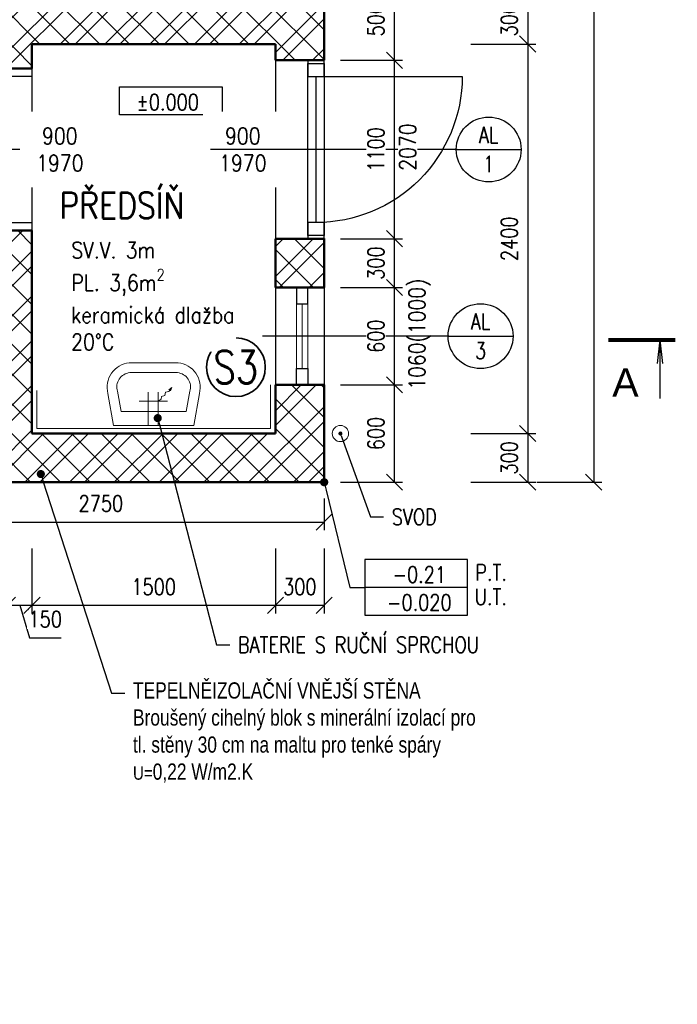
# Model space of a CAD drawing. Header units: millimetres. Extents: x -13560 to 57209, y -1473 to 35717.
# Tile 11 of 22: x 13280 to 17330, y 16713 to 22780. Entities that reach past the tile are written whole.
import ezdxf
from ezdxf import colors
from ezdxf.entities.mleader import LeaderData, LeaderLine
from ezdxf.enums import TextEntityAlignment as Align
from ezdxf.math import Vec2, Vec3

# ---------------------------------------------------------------- set-up
doc = ezdxf.new("R2010")
doc.units = ezdxf.units.MM
doc.header["$LTSCALE"] = 50
doc.set_wipeout_variables(frame=1)
doc.layers.get('Defpoints').update_dxf_attribs({"color": 132})
for name, color, linetype, lineweight in [('CA_DVERE', 7, 'Continuous', 25), ('CA_DVERE_POPIS', 7, 'Continuous', 25), ('CA_KOTY', 3, 'Continuous', 25), ('CA_OBKLADY', 5, 'Continuous', 18), ('CA_POHHRA18', 8, 'Continuous', 18), ('CA_POHHRA25', 7, 'Continuous', 25), ('CA_PSVBUB', 3, 'Continuous', 25), ('CA_REZY', 1, 'Continuous', 50), ('CA_SRAFY', 9, 'Continuous', 13), ('CA_TEXT25', 7, 'Continuous', 25), ('CA_TEXT35', 62, 'Continuous', 35), ('CA_TEXT5', 1, 'Continuous', 50), ('CA_ZARIZPRED', 8, 'Continuous', 18), ('PO KOTY', 51, 'Continuous', 40)]:
    doc.layers.add(name, color=color, linetype=linetype, lineweight=lineweight)
doc.layers.add('CA_SUMA', color=7, linetype='Continuous')
doc.layers.add('Obrysy', color=2, linetype='Continuous')
doc.styles.add('ARIAL', font='arial.ttf')
doc.styles.add('ROMANS', font='romans.shx', dxfattribs={"width": 0.8})
doc.styles.get("Standard").update_dxf_attribs({"font": 'arial.ttf'})
doc.dimstyles.new('A-50_(2.5)', dxfattribs={"dimscale": 50, "dimtxt": 2, "dimasz": 2, "dimexe": 1, "dimexo": 2, "dimgap": 0, "dimtad": 0, "dimdec": 0, "dimrnd": 1, "dimtxsty": 'ROMANS', "dimblk1": 'OBLIQUE', "dimblk2": 'OBLIQUE', "dimsah": 1, "dimcen": 2, "dimclrd": 256, "dimclre": 256, "dimclrt": 256, "dimadec": 1, "dimazin": 2, "dimtfac": 0.714286, "dimtdec": 0, "dimtmove": 0, "dimatfit": 3, "dimldrblk": 'DOTSMALL', "dimfxl": 7, "dimfxlon": 1, "dimtvp": 1.142857, "dimtfill": 1, "dimtolj": 1, "dimlwd": -1, "dimlwe": -1, "dimarcsym": 0})
pattern_1 = [(45, (0, 0), (-137.8858, 137.8858), []), (45, (91.92, 0), (-137.8858, 137.8858), []), (135, (0, 0), (-91.9239, -91.9239), [])]

# ---------------------------------------------------------------- blocks, each defined once
blk = doc.blocks.new('_Oblique')
at = {"color": 0, "linetype": 'ByBlock', "lineweight": -2}
blk.add_line((-0.5, -0.5), (0.5, 0.5), dxfattribs=at)
blk = doc.blocks.new('*D8')
at = {"layer": 'CA_KOTY', "transparency": 16777216}
for p, q in [((16058.8, 22929.6), (16458.8, 22929.6)), ((16408.8, 22929.6), (16408.8, 22629.6)), ((16058.8, 22629.6), (16458.8, 22629.6))]:
    blk.add_line(p, q, dxfattribs=at)
at = {"layer": 'Defpoints', "color": 0, "transparency": 16777216}
for p in [(14855, 22929.6), (14855, 22629.6), (16408.8, 22629.6)]:
    blk.add_point(p, dxfattribs=at)
at = {"layer": 'CA_KOTY', "transparency": 16777216, "xscale": 100, "yscale": 100, "zscale": 100}
for p, rotation in [((16408.8, 22929.6), 90), ((16408.8, 22629.6), 270)]:
    blk.add_blockref('_Oblique', p, dxfattribs=dict(at, rotation=rotation))
at = {"layer": 'CA_KOTY', "transparency": 16777216, "insert": (16294.5, 22779.6), "char_height": 100, "attachment_point": 5, "rotation": 90, "style": 'ROMANS', "bg_fill": 3, "box_fill_scale": 1.1, "bg_fill_color": 256, "bg_fill_true_color": 13158600, "bg_fill_transparency": 0}
blk.add_mtext('\\A1;300', dxfattribs=at)
blk = doc.blocks.new('_DotSmall')
at = {"color": 0, "linetype": 'ByBlock', "const_width": 0.5}
blk.add_lwpolyline([(-0.0625, 0, 1), (0.0625, 0, 1)], format="xyb", close=True, dxfattribs=at)
blk = doc.blocks.new('*D9')
at = {"layer": 'CA_KOTY', "transparency": 16777216}
for p, q in [((16058.8, 22629.6), (16458.8, 22629.6)), ((16408.8, 22629.6), (16408.8, 20229.6)), ((16058.8, 20229.6), (16458.8, 20229.6))]:
    blk.add_line(p, q, dxfattribs=at)
at = {"layer": 'Defpoints', "color": 0, "transparency": 16777216}
for p in [(14855, 22629.6), (14855, 20229.6), (16408.8, 20229.6)]:
    blk.add_point(p, dxfattribs=at)
at = {"layer": 'CA_KOTY', "transparency": 16777216, "xscale": 100, "yscale": 100, "zscale": 100}
for p, rotation in [((16408.8, 22629.6), 90), ((16408.8, 20229.6), 270)]:
    blk.add_blockref('_Oblique', p, dxfattribs=dict(at, rotation=rotation))
at = {"layer": 'CA_KOTY', "transparency": 16777216, "insert": (16294.5, 21429.6), "char_height": 100, "attachment_point": 5, "rotation": 90, "style": 'ROMANS', "bg_fill": 3, "box_fill_scale": 1.1, "bg_fill_color": 256, "bg_fill_true_color": 13158600, "bg_fill_transparency": 0}
blk.add_mtext('\\A1;2400', dxfattribs=at)
blk = doc.blocks.new('*D10')
at = {"layer": 'CA_KOTY', "transparency": 16777216}
for p, q in [((16058.8, 20229.6), (16458.8, 20229.6)), ((16408.8, 20229.6), (16408.8, 19929.6)), ((16058.8, 19929.6), (16458.8, 19929.6))]:
    blk.add_line(p, q, dxfattribs=at)
at = {"layer": 'Defpoints', "color": 0, "transparency": 16777216}
for p in [(14855, 20229.6), (15155, 19929.6), (16408.8, 19929.6)]:
    blk.add_point(p, dxfattribs=at)
at = {"layer": 'CA_KOTY', "transparency": 16777216, "xscale": 100, "yscale": 100, "zscale": 100}
for p, rotation in [((16408.8, 20229.6), 90), ((16408.8, 19929.6), 270)]:
    blk.add_blockref('_Oblique', p, dxfattribs=dict(at, rotation=rotation))
at = {"layer": 'CA_KOTY', "transparency": 16777216, "insert": (16294.5, 20079.6), "char_height": 100, "attachment_point": 5, "rotation": 90, "style": 'ROMANS', "bg_fill": 3, "box_fill_scale": 1.1, "bg_fill_color": 256, "bg_fill_true_color": 13158600, "bg_fill_transparency": 0}
blk.add_mtext('\\A1;300', dxfattribs=at)
blk = doc.blocks.new('*D15')
at = {"layer": 'CA_KOTY', "transparency": 16777216}
for p, q in [((16464.8, 26879.6), (16864.8, 26879.6)), ((16814.8, 26879.6), (16814.8, 19929.6)), ((16464.8, 19929.6), (16864.8, 19929.6))]:
    blk.add_line(p, q, dxfattribs=at)
at = {"layer": 'Defpoints', "color": 0, "transparency": 16777216}
for p in [(15155, 26879.6), (15155, 19929.6), (16814.8, 19929.6)]:
    blk.add_point(p, dxfattribs=at)
at = {"layer": 'CA_KOTY', "transparency": 16777216, "xscale": 100, "yscale": 100, "zscale": 100}
for p, rotation in [((16814.8, 26879.6), 90), ((16814.8, 19929.6), 270)]:
    blk.add_blockref('_Oblique', p, dxfattribs=dict(at, rotation=rotation))
at = {"layer": 'CA_KOTY', "transparency": 16777216, "insert": (16700.5, 23404.6), "char_height": 100, "attachment_point": 5, "rotation": 90, "style": 'ROMANS', "bg_fill": 3, "box_fill_scale": 1.1, "bg_fill_color": 256, "bg_fill_true_color": 13158600, "bg_fill_transparency": 0}
blk.add_mtext('\\A1;6950', dxfattribs=at)
blk = doc.blocks.new('UM')
for p, q in [((-33.2, 0), (-33.2, 204.5)), ((26.8, 0), (26.8, 204.5)), ((-89.4, 150.4), (86.1, 150.4))]:
    blk.add_line(p, q)
for points in [[(-247.1, 0), (-281.8, 197, -0.466308), (-150, 385.2), (150, 385.2, -0.466308), (281.8, 197), (247.1, 0)], [(-201.1, 84.9), (201.1, 84.9), (223.2, 210.3, 0.466308), (147, 325.2), (-147, 325.2, 0.466308), (-223.2, 210.3)]]:
    blk.add_lwpolyline(points, format="xyb", close=True)
for points in [[(26.8, 150.4), (46.1, 161.6), (48.6, 178.3), (68.1, 183.3), (72.7, 204), (93.9, 209.4), (111.3, 234), (92.6, 219.8)], [(111.3, 234), (104.6, 212.3)]]:
    blk.add_lwpolyline(points)
blk = doc.blocks.new('*U26')
at = {"layer": 'CA_DVERE'}
blk.add_line((0, 300), (0, -1150), dxfattribs=at)
at = {"layer": 'CA_DVERE', "color": 0, "linetype": 'ByBlock'}
for p, q in [((-500, 0), (-450, 0)), ((-450, 0), (-450, -150)), ((450, -150), (450, 0)), ((450, 0), (500, 0)), ((-500, -150), (-450, -150)), ((-450, -150), (-450, -1050)), ((450, -150), (500, -150))]:
    blk.add_line(p, q, dxfattribs=at)
at = {"layer": 'CA_DVERE', "linetype": 'Continuous'}
for p, q in [((-450, 0), (450, 0)), ((-450, -150), (450, -150))]:
    blk.add_line(p, q, dxfattribs=at)
at = {"layer": 'CA_DVERE', "color": 0, "linetype": 'ByBlock'}
blk.add_arc((-450, -150), 900, 270, 0, dxfattribs=at)
at = {"layer": 'CA_REZY'}
for p, q in [((-500, -150), (-500, 0)), ((500, -150), (500, 0))]:
    blk.add_line(p, q, dxfattribs=at)
at = {"layer": 'CA_DVERE_POPIS', "style": 'ROMANS', "text_generation_flag": 6, "width": 0.8, "flags": 8}
for tag, p in [('SIRKA', (-28, -530.6)), ('VYSKA', (150, -530.6))]:
    blk.add_attdef(tag, text='', height=125, rotation=270, dxfattribs=at).set_placement(p, align=Align.CENTER)
at = {"layer": 'CA_DVERE_POPIS', "style": 'ROMANS', "text_generation_flag": 6, "width": 0.8, "flags": 9}
blk.add_attdef('TYP', text='', height=125, rotation=270, dxfattribs=at).set_placement((0, -859.6), align=Align.MIDDLE_LEFT)
at = {"layer": 'PO KOTY', "linetype": 'ByBlock', "style": 'ARIAL', "width": 0.9, "flags": 8}
blk.add_attdef('PO', text='', height=150, dxfattribs=at).set_placement((0, 200), align=Align.CENTER)
blk = doc.blocks.new('*D37')
at = {"layer": 'CA_KOTY', "transparency": 16777216}
for p, q in [((13205, 19521.2), (13205, 19121.2)), ((13355, 19521.2), (13355, 19121.2)), ((13205, 19171.2), (13355, 19171.2)), ((13280, 19171.2), (13340, 18971.2)), ((13340, 18971.2), (13534.3, 18971.2))]:
    blk.add_line(p, q, dxfattribs=at)
at = {"layer": 'Defpoints', "color": 0, "transparency": 16777216}
for p in [(13205, 20229.6), (13355, 20229.6)]:
    blk.add_point(p, dxfattribs=at)
at = {"layer": 'CA_KOTY', "transparency": 16777216, "xscale": 100, "yscale": 100, "zscale": 100, "rotation": 180}
blk.add_blockref('_Oblique', (13205, 19171.2), dxfattribs=at)
at = {"layer": 'CA_KOTY', "transparency": 16777216, "insert": (13437.1, 19085.5), "char_height": 100, "attachment_point": 5, "style": 'ROMANS', "bg_fill": 3, "box_fill_scale": 1.1, "bg_fill_color": 256, "bg_fill_true_color": 13158600, "bg_fill_transparency": 0}
blk.add_mtext('\\A1;150', dxfattribs=at)
at = {"layer": 'Defpoints', "color": 0, "transparency": 16777216}
blk.add_point((13355, 19171.2), dxfattribs=at)
at = {"layer": 'CA_KOTY', "transparency": 16777216, "xscale": 100, "yscale": 100, "zscale": 100}
blk.add_blockref('_Oblique', (13355, 19171.2), dxfattribs=at)
blk = doc.blocks.new('*D38')
at = {"layer": 'CA_KOTY', "transparency": 16777216}
for p, q in [((13355, 19521.2), (13355, 19121.2)), ((14855, 19521.2), (14855, 19121.2)), ((13355, 19171.2), (14855, 19171.2))]:
    blk.add_line(p, q, dxfattribs=at)
at = {"layer": 'Defpoints', "color": 0, "transparency": 16777216}
for p in [(13355, 20229.6), (14855, 20229.6), (14855, 19171.2)]:
    blk.add_point(p, dxfattribs=at)
at = {"layer": 'CA_KOTY', "transparency": 16777216, "xscale": 100, "yscale": 100, "zscale": 100, "rotation": 180}
blk.add_blockref('_Oblique', (13355, 19171.2), dxfattribs=at)
at = {"layer": 'CA_KOTY', "transparency": 16777216, "xscale": 100, "yscale": 100, "zscale": 100}
blk.add_blockref('_Oblique', (14855, 19171.2), dxfattribs=at)
at = {"layer": 'CA_KOTY', "transparency": 16777216, "insert": (14105, 19285.5), "char_height": 100, "attachment_point": 5, "style": 'ROMANS', "bg_fill": 3, "box_fill_scale": 1.1, "bg_fill_color": 256, "bg_fill_true_color": 13158600, "bg_fill_transparency": 0}
blk.add_mtext('\\A1;1500', dxfattribs=at)
blk = doc.blocks.new('*D39')
at = {"layer": 'CA_KOTY', "transparency": 16777216}
for p, q in [((14855, 19521.2), (14855, 19121.2)), ((15155, 19521.2), (15155, 19121.2)), ((14855, 19171.2), (15155, 19171.2))]:
    blk.add_line(p, q, dxfattribs=at)
at = {"layer": 'Defpoints', "color": 0, "transparency": 16777216}
for p in [(14855, 20229.6), (15155, 19929.6), (15155, 19171.2)]:
    blk.add_point(p, dxfattribs=at)
at = {"layer": 'CA_KOTY', "transparency": 16777216, "xscale": 100, "yscale": 100, "zscale": 100, "rotation": 180}
blk.add_blockref('_Oblique', (14855, 19171.2), dxfattribs=at)
at = {"layer": 'CA_KOTY', "transparency": 16777216, "xscale": 100, "yscale": 100, "zscale": 100}
blk.add_blockref('_Oblique', (15155, 19171.2), dxfattribs=at)
at = {"layer": 'CA_KOTY', "transparency": 16777216, "insert": (15005, 19285.5), "char_height": 100, "attachment_point": 5, "style": 'ROMANS', "bg_fill": 3, "box_fill_scale": 1.1, "bg_fill_color": 256, "bg_fill_true_color": 13158600, "bg_fill_transparency": 0}
blk.add_mtext('\\A1;300', dxfattribs=at)
blk = doc.blocks.new('_Dot')
at = {"layer": 'Obrysy', "color": 0, "lineweight": -2}
blk.add_line((-0.5, 0), (-1, 0), dxfattribs=at)
at = {"layer": 'Obrysy', "color": 0, "const_width": 0.5}
blk.add_lwpolyline([(-0.25, 0, 1), (0.25, 0, 1)], format="xyb", close=True, dxfattribs=at)
blk = doc.blocks.new('*D44')
at = {"layer": 'CA_KOTY', "transparency": 16777216}
for p, q in [((15255, 20529.6), (15637.9, 20529.6)), ((15587.9, 19929.6), (15587.9, 20529.6)), ((15255, 19929.6), (15637.9, 19929.6))]:
    blk.add_line(p, q, dxfattribs=at)
at = {"layer": 'Defpoints', "color": 0, "transparency": 16777216}
for p in [(15155, 20529.6), (15587.9, 20529.6), (15155, 19929.6)]:
    blk.add_point(p, dxfattribs=at)
at = {"layer": 'CA_KOTY', "transparency": 16777216, "xscale": 100, "yscale": 100, "zscale": 100}
for p, rotation in [((15587.9, 20529.6), 90), ((15587.9, 19929.6), 270)]:
    blk.add_blockref('_Oblique', p, dxfattribs=dict(at, rotation=rotation))
at = {"layer": 'CA_KOTY', "transparency": 16777216, "insert": (15473.7, 20229.6), "char_height": 100, "attachment_point": 5, "rotation": 90, "style": 'ROMANS', "bg_fill": 3, "box_fill_scale": 1.1, "bg_fill_color": 256, "bg_fill_true_color": 13158600, "bg_fill_transparency": 0}
blk.add_mtext('\\A1;600', dxfattribs=at)
blk = doc.blocks.new('*D45')
at = {"layer": 'CA_KOTY', "transparency": 16777216}
for p, q in [((15255, 21129.6), (15637.9, 21129.6)), ((15587.9, 20529.6), (15587.9, 21129.6)), ((15255, 20529.6), (15637.9, 20529.6))]:
    blk.add_line(p, q, dxfattribs=at)
at = {"layer": 'Defpoints', "color": 0, "transparency": 16777216}
for p in [(15155, 21129.6), (15587.9, 21129.6), (15155, 20529.6)]:
    blk.add_point(p, dxfattribs=at)
at = {"layer": 'CA_KOTY', "transparency": 16777216, "xscale": 100, "yscale": 100, "zscale": 100}
for p, rotation in [((15587.9, 21129.6), 90), ((15587.9, 20529.6), 270)]:
    blk.add_blockref('_Oblique', p, dxfattribs=dict(at, rotation=rotation))
at = {"layer": 'CA_KOTY', "transparency": 16777216, "insert": (15473.7, 20829.6), "char_height": 100, "attachment_point": 5, "rotation": 90, "style": 'ROMANS', "bg_fill": 3, "box_fill_scale": 1.1, "bg_fill_color": 256, "bg_fill_true_color": 13158600, "bg_fill_transparency": 0}
blk.add_mtext('\\A1;600', dxfattribs=at)
blk = doc.blocks.new('*D51')
at = {"layer": 'CA_KOTY', "transparency": 16777216}
for p, q in [((12405, 19829.6), (12405, 19634.3)), ((15155, 19829.6), (15155, 19634.3)), ((12405, 19684.3), (15155, 19684.3))]:
    blk.add_line(p, q, dxfattribs=at)
at = {"layer": 'Defpoints', "color": 0, "transparency": 16777216}
for p in [(12405, 19929.6), (15155, 19929.6), (15155, 19684.3)]:
    blk.add_point(p, dxfattribs=at)
at = {"layer": 'CA_KOTY', "transparency": 16777216, "xscale": 100, "yscale": 100, "zscale": 100, "rotation": 180}
blk.add_blockref('_Oblique', (12405, 19684.3), dxfattribs=at)
at = {"layer": 'CA_KOTY', "transparency": 16777216, "xscale": 100, "yscale": 100, "zscale": 100}
blk.add_blockref('_Oblique', (15155, 19684.3), dxfattribs=at)
at = {"layer": 'CA_KOTY', "transparency": 16777216, "insert": (13780, 19798.5), "char_height": 100, "attachment_point": 5, "style": 'ROMANS', "bg_fill": 3, "box_fill_scale": 1.1, "bg_fill_color": 256, "bg_fill_true_color": 13158600, "bg_fill_transparency": 0}
blk.add_mtext('\\A1;2750', dxfattribs=at)
blk = doc.blocks.new('*D53')
at = {"layer": 'CA_KOTY', "transparency": 16777216}
for p, q in [((15255, 21429.6), (15637.9, 21429.6)), ((15587.9, 21129.6), (15587.9, 21429.6)), ((15255, 21129.6), (15637.9, 21129.6))]:
    blk.add_line(p, q, dxfattribs=at)
at = {"layer": 'Defpoints', "color": 0, "transparency": 16777216}
for p in [(15155, 21429.6), (15587.9, 21429.6), (15155, 21129.6)]:
    blk.add_point(p, dxfattribs=at)
at = {"layer": 'CA_KOTY', "transparency": 16777216, "xscale": 100, "yscale": 100, "zscale": 100}
for p, rotation in [((15587.9, 21429.6), 90), ((15587.9, 21129.6), 270)]:
    blk.add_blockref('_Oblique', p, dxfattribs=dict(at, rotation=rotation))
at = {"layer": 'CA_KOTY', "transparency": 16777216, "insert": (15473.7, 21279.6), "char_height": 100, "attachment_point": 5, "rotation": 90, "style": 'ROMANS', "bg_fill": 3, "box_fill_scale": 1.1, "bg_fill_color": 256, "bg_fill_true_color": 13158600, "bg_fill_transparency": 0}
blk.add_mtext('\\A1;300', dxfattribs=at)
blk = doc.blocks.new('*D54')
at = {"layer": 'CA_KOTY', "transparency": 16777216}
for p, q in [((15255, 22529.6), (15637.9, 22529.6)), ((15587.9, 21429.6), (15587.9, 22529.6)), ((15255, 21429.6), (15637.9, 21429.6))]:
    blk.add_line(p, q, dxfattribs=at)
at = {"layer": 'Defpoints', "color": 0, "transparency": 16777216}
for p in [(15155, 22529.6), (15587.9, 22529.6), (15155, 21429.6)]:
    blk.add_point(p, dxfattribs=at)
at = {"layer": 'CA_KOTY', "transparency": 16777216, "xscale": 100, "yscale": 100, "zscale": 100}
for p, rotation in [((15587.9, 22529.6), 90), ((15587.9, 21429.6), 270)]:
    blk.add_blockref('_Oblique', p, dxfattribs=dict(at, rotation=rotation))
at = {"layer": 'CA_KOTY', "transparency": 16777216, "insert": (15473.7, 21979.6), "char_height": 100, "attachment_point": 5, "rotation": 90, "style": 'ROMANS', "bg_fill": 3, "box_fill_scale": 1.1, "bg_fill_color": 256, "bg_fill_true_color": 13158600, "bg_fill_transparency": 0}
blk.add_mtext('\\A1;1100', dxfattribs=at)
blk = doc.blocks.new('*D55')
at = {"layer": 'CA_KOTY', "transparency": 16777216}
for p, q in [((15255, 23029.6), (15637.9, 23029.6)), ((15587.9, 22529.6), (15587.9, 23029.6)), ((15255, 22529.6), (15637.9, 22529.6))]:
    blk.add_line(p, q, dxfattribs=at)
at = {"layer": 'Defpoints', "color": 0, "transparency": 16777216}
for p in [(15155, 23029.6), (15587.9, 23029.6), (15155, 22529.6)]:
    blk.add_point(p, dxfattribs=at)
at = {"layer": 'CA_KOTY', "transparency": 16777216, "xscale": 100, "yscale": 100, "zscale": 100}
for p, rotation in [((15587.9, 23029.6), 90), ((15587.9, 22529.6), 270)]:
    blk.add_blockref('_Oblique', p, dxfattribs=dict(at, rotation=rotation))
at = {"layer": 'CA_KOTY', "transparency": 16777216, "insert": (15473.7, 22779.6), "char_height": 100, "attachment_point": 5, "rotation": 90, "style": 'ROMANS', "bg_fill": 3, "box_fill_scale": 1.1, "bg_fill_color": 256, "bg_fill_true_color": 13158600, "bg_fill_transparency": 0}
blk.add_mtext('\\A1;500', dxfattribs=at)
blk = doc.blocks.new('VYROBEK')
blk.add_line((-2, 0), (2, 0))
blk.add_circle((0, 0), 2)
for tag, p in [('ZNACKA', (0, 0.4)), ('TYP', (0, -1.4))]:
    blk.add_attdef(tag, text='', height=1).set_placement(p, align=Align.CENTER)
blk = doc.blocks.new('vk')
blk.add_lwpolyline([(-595, 344), (669, 344), (669, 0), (-595, 0)], close=True)
blk.add_wipeout([(-595, 344), (669, 344), (669, 0), (-595, 0)])
blk.add_lwpolyline([(-595, 344), (669, 344), (669, 0), (-595, 0)], close=True)
at = {"style": 'ARIAL'}
blk.add_attdef('VÝŠKOVÁ_KOTA', text='', height=200, dxfattribs=at).set_placement((-2, 57), align=Align.CENTER)
blk = doc.blocks.new('R11')
at = {"color": 0, "linetype": 'ByBlock'}
for q in [(-9.55, -4.13), (-8.58, -4.13), (-9.07, -10.33)]:
    blk.add_line((-9.07, 0), q, dxfattribs=at)
at = {"color": 1, "linetype": 'ByBlock', "const_width": 0.72}
blk.add_lwpolyline([(0, 0), (-11.77, 0)], dxfattribs=at)
at = {"color": 1, "linetype": 'ByBlock'}
blk.add_attdef('1', (-5.33, -10), '', height=5, dxfattribs=at)
blk = doc.blocks.new('bub')
at = {"layer": 'CA_TEXT35'}
blk.add_circle((0, 362), 362, dxfattribs=at)
at = {"layer": 'CA_TEXT35', "style": 'ROMANS', "width": 0.8}
blk.add_attdef('C', text='', height=402, dxfattribs=at).set_placement((-2, 364), align=Align.MIDDLE_CENTER)

msp = doc.modelspace()

# ---------------------------------------------------------------- hatches: boundary and pattern name
at = {"layer": 'CA_SRAFY'}
h = msp.add_hatch(dxfattribs=at)
h.set_pattern_fill('ZDIVO-STR_PEV', color=256, scale=65)
h.set_pattern_definition(pattern_1)
h.paths.add_polyline_path([(11305, 26879.6), (9455, 26879.6), (9455, 19929.6), (10405, 19929.6), (10405, 20229.6), (9755, 20229.6), (9755, 22629.6), (13205, 22629.6), (13205, 22479.6), (13355, 22479.6), (13355, 22629.6), (14855, 22629.6), (14855, 22529.6), (15155, 22529.6), (15155, 23029.6), (15055, 23029.6), (14855, 23029.6), (14855, 22929.6), (9755, 22929.6), (9755, 26579.6), (11305, 26579.6)])
h.paths.add_polyline_path([(15155, 26879.6), (13305, 26879.6), (13305, 26579.6), (14855, 26579.6), (14855, 24129.6), (15155, 24129.6)], flags=17)
h.paths.add_polyline_path([(15155, 21429.6), (14855, 21429.6), (14855, 21129.6), (15155, 21129.6)], flags=17)
h.paths.add_polyline_path([(15155, 20529.6), (14855, 20529.6), (14855, 20229.6), (13355, 20229.6), (13355, 21479.6), (13205, 21479.6), (13205, 20229.6), (12405, 20229.6), (12405, 19929.6), (15155, 19929.6)], flags=0)
h = msp.add_hatch(dxfattribs=at)
h.set_pattern_fill('ZDIVO-STR_PEV', color=256, scale=65)
h.set_pattern_definition(pattern_1)
h.paths.add_polyline_path([(15155, 20529.6), (14855, 20529.6), (14855, 20229.6), (13355, 20229.6), (13355, 21479.6), (13205, 21479.6), (13205, 20229.6), (12405, 20229.6), (12405, 19929.6), (15155, 19929.6)])

# ---------------------------------------------------------------- linework, layer by layer
at = {"layer": 'CA_DVERE', "linetype": 'ByBlock'}
msp.add_line((14855, 22529.6), (14855, 21431), dxfattribs=at)
for points in [[(15055, 22429.6), (15155, 22429.6), (15155, 22529.6), (15055, 22529.6)], [(15055, 21429.6), (15155, 21429.6), (15155, 21529.6), (15055, 21529.6)]]:
    msp.add_lwpolyline(points, close=True, dxfattribs=at)
at = {"layer": 'CA_DVERE', "color": 8, "linetype": 'ByBlock'}
msp.add_lwpolyline([(15055, 22509.6), (15155, 22509.6), (15155, 21449.6), (15055, 21449.6)], close=True, dxfattribs=at)
at = {"layer": 'CA_DVERE', "linetype": 'ByBlock'}
msp.add_lwpolyline([(15105, 21529.6), (15105, 22429.6), (16005, 22429.6, -0.414214)], format="xyb", close=True, dxfattribs=at)
at = {"layer": 'CA_OBKLADY'}
msp.add_lwpolyline([(13385, 20494.6), (13385, 20259.6), (14825, 20259.6), (14825, 20529.6)], dxfattribs=at)
at = {"layer": 'CA_POHHRA18'}
for p, q in [((14983.9, 20529.6), (14985, 21129.6)), ((15055, 20529.6), (15055, 21129.6)), ((15020, 20629.6), (15020, 21029.6))]:
    msp.add_line(p, q, dxfattribs=at)
at = {"layer": 'CA_POHHRA25'}
for p, q in [((14855, 21129.6), (14855, 20529.6)), ((15155, 21129.6), (15155, 20529.6))]:
    msp.add_line(p, q, dxfattribs=at)
for points in [[(14985, 21129.6), (14985, 21029.6), (15055, 21029.6), (15055, 21129.6)], [(14985, 20529.6), (14985, 20629.6), (15055, 20629.6), (15055, 20529.6)]]:
    msp.add_lwpolyline(points, close=True, dxfattribs=at)
at = {"layer": 'CA_REZY'}
for p, q in [((15155, 22529.6), (15155, 23029.6)), ((13355, 22629.6), (14855, 22629.6)), ((13355, 22479.6), (13355, 22629.6)), ((14855, 22529.6), (14855, 22629.6)), ((13355, 20229.6), (13355, 21479.6)), ((14855, 21129.6), (14855, 21429.6)), ((15155, 21129.6), (15155, 21431)), ((14855, 21129.6), (15155, 21129.6)), ((14855, 20229.6), (14855, 20529.6)), ((14855, 20529.6), (15155, 20529.6)), ((15155, 19929.6), (15155, 20529.6)), ((13355, 20229.6), (14855, 20229.6)), ((12405, 19929.6), (15155, 19929.6))]:
    msp.add_line(p, q, dxfattribs=at)
for points in [[(14855, 22529.6), (15155, 22529.6)], [(14855, 21429.6), (15155, 21429.6)]]:
    msp.add_lwpolyline(points, dxfattribs=at)
at = {"layer": 'CA_SRAFY'}
for p, q in [((13205, 22479.6), (13355, 22479.6)), ((13205, 21479.6), (13355, 21479.6))]:
    msp.add_line(p, q, dxfattribs=at)

# ---------------------------------------------------------------- block references
at = {"layer": 'CA_DVERE', "linetype": 'ByBlock', "rotation": 270}
msp.add_blockref('*U26', (13355, 21979.6), dxfattribs=at)
at = {"layer": 'CA_PSVBUB'}
ref = msp.add_blockref('VYROBEK', (16168.1, 21979.6), dxfattribs=dict(at, xscale=100, yscale=100, zscale=100))
ref.add_attrib('ZNACKA', 'AL', dxfattribs={"layer": '0', "height": 100, "style": 'ROMANS', "width": 0.8}).set_placement((16168.1, 22019.6), align=Align.CENTER)
ref.add_attrib('TYP', '1', dxfattribs={"layer": '0', "height": 100, "style": 'ROMANS', "width": 0.8}).set_placement((16168.1, 21839.6), align=Align.CENTER)
at = {"layer": 'CA_SUMA'}
ref = msp.add_blockref('R11', (16905.1, 20806.2), dxfattribs=dict(at, xscale=-35, yscale=35, zscale=35))
ref.add_attrib('1', 'A', (16928.7, 20456.2), dxfattribs={"layer": '0', "color": 1, "linetype": 'ByBlock', "height": 175})
at = {"layer": 'CA_TEXT35', "xscale": 0.5, "yscale": 0.5, "zscale": 0.5}
msp.add_blockref('bub', (14611.5, 20457), dxfattribs=at).add_auto_attribs({'C': 'S3'})
at = {"layer": 'CA_ZARIZPRED'}
msp.add_blockref('UM', (14105, 20279.6), dxfattribs=at)

# ---------------------------------------------------------------- texts
at = {"layer": 'CA_KOTY', "insert": (15676.4, 20841.6), "char_height": 200, "width": 4.547473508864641e-12, "attachment_point": 2, "rotation": 90, "style": 'ROMANS', "bg_fill": 3, "box_fill_scale": 1.05, "bg_fill_color": 256, "bg_fill_transparency": 0}
msp.add_mtext('\\A1;\\pxqc;{\\H0.5x;\\W0.85;1060(1000)}', dxfattribs=at)

# ---------------------------------------------------------------- next in the draw order: linework, layer by layer
at = {"layer": 'CA_PSVBUB'}
msp.add_line((15923.2, 20829.6), (14775, 20829.6), dxfattribs=at)

# ---------------------------------------------------------------- next in the draw order: block references
at = {"layer": 'CA_KOTY'}
ref = msp.add_blockref('vk', (14192.4, 22193), dxfattribs=dict(at, xscale=0.5, yscale=0.5, zscale=0.5))
ref.add_attrib('VÝŠKOVÁ_KOTA', '%%P0.000', dxfattribs={"height": 100, "style": 'ROMANS', "width": 0.8}).set_placement((14191.5, 22221.7), align=Align.CENTER)
at = {"layer": 'CA_PSVBUB'}
ref = msp.add_blockref('VYROBEK', (16118.1, 20829.6), dxfattribs=dict(at, xscale=100, yscale=100, zscale=100))
ref.add_attrib('ZNACKA', 'AL', dxfattribs={"layer": '0', "height": 100, "style": 'ROMANS', "width": 0.8}).set_placement((16118.1, 20869.6), align=Align.CENTER)
ref.add_attrib('TYP', '3', dxfattribs={"layer": '0', "height": 100, "style": 'ROMANS', "width": 0.8}).set_placement((16118.1, 20689.6), align=Align.CENTER)

# ---------------------------------------------------------------- next in the draw order: texts
at = {"layer": 'CA_TEXT25', "insert": (13598.1, 21409.4), "char_height": 200, "width": 4.547473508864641e-12, "attachment_point": 1, "style": 'ROMANS', "bg_fill": 3, "box_fill_scale": 1.05, "bg_fill_color": 256, "bg_fill_transparency": 0}
msp.add_mtext('\\A1;\\pxql;{\\H0.5x;\\W0.85;SV.V. 3m\\PPL. 3,6m\\H0.7x;\\S2^ ;}', dxfattribs=at)
at = {"layer": 'CA_TEXT5', "insert": (14653.9, 21979.6), "char_height": 200, "width": 4.547473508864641e-12, "attachment_point": 5, "style": 'ROMANS', "bg_fill": 2}
msp.add_mtext('\\A1;\\pxqc;{\\H0.5x;\\W0.85;\\C7;900\\P1970}', dxfattribs=at)
at = {"layer": 'CA_TEXT5', "insert": (13523.5, 21715.3), "char_height": 200, "width": 4.547473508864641e-12, "attachment_point": 1, "style": 'ROMANS', "bg_fill": 3, "box_fill_scale": 1.05, "bg_fill_color": 256, "bg_fill_transparency": 0}
msp.add_mtext('\\A1;{\\H0.8x;\\W0.85;PŘEDSÍŇ}', dxfattribs=at)

# ---------------------------------------------------------------- next in the draw order: leaders
at = {"layer": 'CA_TEXT25'}
ml = msp.add_multileader_mtext('Standard', dxfattribs=at)
ml.set_content('\\A1;BATERIE S RUČNÍ SPRCHOU', color=256, style='ROMANS')
ml.set_leader_properties()
ml.set_arrow_properties(name='DOT')
ml.build(insert=Vec2(0, 0))
ml.multileader.update_dxf_attribs({"dogleg_length": 50, "arrow_head_size": 50})
ctx = ml.context
ctx.base_point, ctx.char_height, ctx.arrow_head_size, ctx.landing_gap_size, ctx.plane_origin = Vec3(14573.5, 18927.8), 100, 50, 50, Vec3(6945.7, 3728.7)
notes = []
notes.append((ctx, [(0, (1, 1, 0), (14491.8, 18927.8), (1, 0), 81.7, [(1, [(14130, 20324.6)], 0, [])])]))
ctx.mtext.insert, ctx.mtext.line_spacing_factor, ctx.mtext.line_spacing_style, ctx.mtext.flow_direction = Vec3(14623.5, 18977.8), 0.9, 2, 5
ctx.mtext.has_bg_fill, ctx.mtext.bg_color, ctx.mtext.bg_scale_factor, ctx.mtext.bg_transparency, ctx.mtext.use_window_bg_color = 1, -1073741824, 1, 0, 1
for ctx, leaders in notes:
    for number, flags, end, landing, length, lines in leaders:
        leader = LeaderData()
        leader.index, (leader.has_last_leader_line, leader.has_dogleg_vector, leader.attachment_direction) = number, flags
        leader.last_leader_point, leader.dogleg_vector, leader.dogleg_length = Vec3(end), Vec3(landing), length
        for number, points, colour, breaks in lines:
            line = LeaderLine()
            line.index, line.vertices, line.color, line.breaks = number, Vec3.list(points), colors.encode_raw_color(colour), breaks
            leader.lines.append(line)
        ctx.leaders.append(leader)

# ---------------------------------------------------------------- next in the draw order: linework, layer by layer
at = {"layer": 'CA_DVERE', "linetype": 'ByBlock'}
msp.add_line((15973.2, 21979.6), (14455.6, 21979.6), dxfattribs=at)
at = {"layer": 'CA_POHHRA18'}
msp.add_circle((15255, 20229.6), 50, dxfattribs=at)

# ---------------------------------------------------------------- next in the draw order: texts
at = {"layer": 'CA_TEXT25', "insert": (13597, 21010.3), "char_height": 200, "width": 4.547473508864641e-12, "attachment_point": 1, "style": 'ROMANS', "bg_fill": 3, "box_fill_scale": 1.05, "bg_fill_color": 256, "bg_fill_transparency": 0}
msp.add_mtext('\\A1;\\pxql;{\\H0.5x;\\W0.85;keramická dlažba\\P20°C}', dxfattribs=at)
at = {"layer": 'CA_TEXT5', "insert": (13527.2, 21979.6), "char_height": 200, "width": 4.547473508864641e-12, "attachment_point": 5, "style": 'ROMANS', "bg_fill": 2}
msp.add_mtext('\\A1;\\pxqc;{\\H0.5x;\\W0.85;\\C7;900\\P1970}', dxfattribs=at)

# ---------------------------------------------------------------- next in the draw order: leaders
at = {"layer": 'CA_TEXT25'}
ml = msp.add_multileader_mtext('Standard', dxfattribs=at)
ml.set_content('\\pxsm1;{\\fTms Rmn|b0|i0|c238|p16;TEPELNĚIZOLAČNÍ VNĚJŠÍ STĚNA \\PBroušený cihelný blok s minerální izolací pro\\Ptl. stěny 30 cm na maltu pro tenké spáry \\P\\ps*;\\fHelv|b0|i0|c238|p32;\\H0.83333x;U=\\fTms Rmn|b0|i0|c238|p16;\\H1.2x;0,22 W/m2.K }', color=256, style='ROMANS')
ml.set_leader_properties()
ml.set_arrow_properties(name='DOT')
ml.build(insert=Vec2(0, 0))
ml.multileader.update_dxf_attribs({"dogleg_length": 50, "arrow_head_size": 50})
ctx = ml.context
ctx.base_point, ctx.char_height, ctx.arrow_head_size, ctx.landing_gap_size, ctx.plane_origin = Vec3(13927.5, 18629.8), 100, 50, 50, Vec3(6225.7, 3384.3)
notes = []
notes.append((ctx, [(0, (1, 1, 0), (13845.8, 18629.8), (1, 0), 81.7, [(1, [(13410, 19980.1)], 0, [])])]))
ctx.mtext.insert, ctx.mtext.line_spacing_factor, ctx.mtext.line_spacing_style, ctx.mtext.flow_direction = Vec3(13977.5, 18696.5), 0.9, 2, 5
ctx.mtext.has_bg_fill, ctx.mtext.bg_color, ctx.mtext.bg_scale_factor, ctx.mtext.bg_transparency, ctx.mtext.use_window_bg_color = 1, -1073741824, 1, 0, 1
for ctx, leaders in notes:
    for number, flags, end, landing, length, lines in leaders:
        leader = LeaderData()
        leader.index, (leader.has_last_leader_line, leader.has_dogleg_vector, leader.attachment_direction) = number, flags
        leader.last_leader_point, leader.dogleg_vector, leader.dogleg_length = Vec3(end), Vec3(landing), length
        for number, points, colour, breaks in lines:
            line = LeaderLine()
            line.index, line.vertices, line.color, line.breaks = number, Vec3.list(points), colors.encode_raw_color(colour), breaks
            leader.lines.append(line)
        ctx.leaders.append(leader)

# ---------------------------------------------------------------- next in the draw order: texts
at = {"layer": 'CA_KOTY', "insert": (15619.2, 21994.7), "char_height": 200, "width": 4.547473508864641e-12, "attachment_point": 2, "rotation": 90, "style": 'ROMANS', "bg_fill": 3, "box_fill_scale": 1.05, "bg_fill_color": 256, "bg_fill_transparency": 0}
msp.add_mtext('\\A1;\\pxqc;{\\H0.5x;\\W0.85;2070}', dxfattribs=at)

# ---------------------------------------------------------------- next in the draw order: leaders
at = {"layer": 'CA_TEXT25'}
ml = msp.add_multileader_mtext('Standard', dxfattribs=at)
ml.set_content('\\A1;SVOD ', color=256, style='ROMANS')
ml.set_leader_properties()
ml.set_arrow_properties(name='DOT')
ml.build(insert=Vec2(0, 0))
ml.multileader.update_dxf_attribs({"dogleg_length": 81.7, "arrow_head_size": 25})
ctx = ml.context
ctx.base_point, ctx.char_height, ctx.arrow_head_size, ctx.landing_gap_size, ctx.plane_origin = Vec3(15521.2, 19716), 100, 25, 50, Vec3(32027.7, 7633.4)
notes = []
notes.append((ctx, [(1, (1, 1, 0), (15439.5, 19716), (1, 0), 81.7, [(1, [(15255, 20229.6)], 0, [])])]))
ctx.mtext.insert, ctx.mtext.width, ctx.mtext.line_spacing_factor, ctx.mtext.line_spacing_style, ctx.mtext.flow_direction = Vec3(15571.2, 19766), 413.078, 0.9, 2, 5
ctx.mtext.has_bg_fill, ctx.mtext.bg_color, ctx.mtext.bg_scale_factor, ctx.mtext.bg_transparency, ctx.mtext.use_window_bg_color = 1, -1073741824, 1, 0, 1
for ctx, leaders in notes:
    for number, flags, end, landing, length, lines in leaders:
        leader = LeaderData()
        leader.index, (leader.has_last_leader_line, leader.has_dogleg_vector, leader.attachment_direction) = number, flags
        leader.last_leader_point, leader.dogleg_vector, leader.dogleg_length = Vec3(end), Vec3(landing), length
        for number, points, colour, breaks in lines:
            line = LeaderLine()
            line.index, line.vertices, line.color, line.breaks = number, Vec3.list(points), colors.encode_raw_color(colour), breaks
            leader.lines.append(line)
        ctx.leaders.append(leader)

# ---------------------------------------------------------------- next in the draw order: leaders
ml = msp.add_multileader_mtext('Standard', dxfattribs=at)
ml.set_content('\\A1;P.T. \\PU.T.', color=256, style='ROMANS')
ml.set_leader_properties()
ml.set_arrow_properties(name='DOT')
ml.build(insert=Vec2(0, 0))
ml.multileader.update_dxf_attribs({"text_left_attachment_type": 2, "text_right_attachment_type": 2, "dogleg_length": 50, "arrow_head_size": 50})
ctx = ml.context
ctx.base_point, ctx.char_height, ctx.arrow_head_size, ctx.landing_gap_size, ctx.plane_origin = Vec3(16040, 19281.6), 100, 50, 50, Vec3(24790.5, 2332.5)
ctx.left_attachment, ctx.right_attachment, ctx.text_align_type = 2, 2, 2
notes = []
notes.append((ctx, [(1, (1, 1, 0), (15312.8, 19281.6), (1, 0), 727.2, [(1, [(15155, 19929.6)], 0, [])])]))
ctx.mtext.insert, ctx.mtext.defined_height, ctx.mtext.alignment, ctx.mtext.line_spacing_factor, ctx.mtext.line_spacing_style, ctx.mtext.flow_direction = Vec3(16280.5, 19423.2), 5.115907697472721e-13, 3, 0.9, 2, 5
ctx.mtext.has_bg_fill, ctx.mtext.bg_color, ctx.mtext.bg_scale_factor, ctx.mtext.bg_transparency, ctx.mtext.use_window_bg_color = 1, -1073741824, 1, 0, 1
for ctx, leaders in notes:
    for number, flags, end, landing, length, lines in leaders:
        leader = LeaderData()
        leader.index, (leader.has_last_leader_line, leader.has_dogleg_vector, leader.attachment_direction) = number, flags
        leader.last_leader_point, leader.dogleg_vector, leader.dogleg_length = Vec3(end), Vec3(landing), length
        for number, points, colour, breaks in lines:
            line = LeaderLine()
            line.index, line.vertices, line.color, line.breaks = number, Vec3.list(points), colors.encode_raw_color(colour), breaks
            leader.lines.append(line)
        ctx.leaders.append(leader)

# ---------------------------------------------------------------- next in the draw order: linework, layer by layer
at = {"layer": 'CA_POHHRA18'}
msp.add_lwpolyline([(15155, 26879.6), (9455, 26879.6), (9455, 19929.6), (15155, 19929.6)], dxfattribs=at)

# ---------------------------------------------------------------- next in the draw order: block references
at = {"layer": 'CA_KOTY'}
ref = msp.add_blockref('vk', (15739.9, 19281.6), dxfattribs=dict(at, xscale=-0.5, yscale=0.5, zscale=0.5))
ref.add_attrib('VÝŠKOVÁ_KOTA', '-0.21', dxfattribs={"height": 100, "style": 'ROMANS', "width": 0.8}).set_placement((15740.8, 19310.2), align=Align.CENTER)

# ---------------------------------------------------------------- next in the draw order: block references
ref = msp.add_blockref('vk', (15739.9, 19109.7), dxfattribs=dict(at, xscale=-0.5, yscale=0.5, zscale=0.5))
ref.add_attrib('VÝŠKOVÁ_KOTA', '-0.020', dxfattribs={"height": 100, "style": 'ROMANS', "width": 0.8}).set_placement((15740.8, 19138.3), align=Align.CENTER)

# ---------------------------------------------------------------- next in the draw order: dimensions: what is measured, and where the dimension line sits
dim = msp.add_linear_dim(base=(16408.8, 22629.6), p1=(14855, 22929.6), p2=(14855, 22629.6), angle=90, dimstyle='A-50_(2.5)', override={"dimtmove": 1}, dxfattribs=at)
dim.commit()
dim.dimension.update_dxf_attribs({"geometry": '*D8', "text_midpoint": (16294.5, 22779.6)})
dim = msp.add_linear_dim(base=(13355, 19171.2), p1=(13205, 20229.6), p2=(13355, 20229.6), dimstyle='A-50_(2.5)', override={"dimtmove": 1}, dxfattribs=at)
dim.commit()
dim.dimension.update_dxf_attribs({"geometry": '*D37', "text_midpoint": (13340, 19085.5)})

# ---------------------------------------------------------------- next in the draw order: dimensions: what is measured, and where the dimension line sits
dim = msp.add_linear_dim(base=(16408.8, 20229.6), p1=(14855, 22629.6), p2=(14855, 20229.6), angle=90, dimstyle='A-50_(2.5)', override={"dimtmove": 1}, dxfattribs=at)
dim.commit()
dim.dimension.update_dxf_attribs({"geometry": '*D9', "text_midpoint": (16294.5, 21429.6)})

# ---------------------------------------------------------------- next in the draw order: dimensions: what is measured, and where the dimension line sits
dim = msp.add_linear_dim(base=(16408.8, 19929.6), p1=(14855, 20229.6), p2=(15155, 19929.6), angle=90, dimstyle='A-50_(2.5)', override={"dimtmove": 1}, dxfattribs=at)
dim.commit()
dim.dimension.update_dxf_attribs({"geometry": '*D10', "text_midpoint": (16294.5, 20079.6)})

# ---------------------------------------------------------------- next in the draw order: dimensions: what is measured, and where the dimension line sits
dim = msp.add_linear_dim(base=(16814.8, 19929.6), p1=(15155, 26879.6), p2=(15155, 19929.6), angle=90, dimstyle='A-50_(2.5)', dxfattribs=at)
dim.commit()
dim.dimension.update_dxf_attribs({"geometry": '*D15', "text_midpoint": (16700.5, 23404.6)})
dim = msp.add_linear_dim(base=(14855, 19171.2), p1=(13355, 20229.6), p2=(14855, 20229.6), dimstyle='A-50_(2.5)', override={"dimtmove": 1}, dxfattribs=at)
dim.commit()
dim.dimension.update_dxf_attribs({"geometry": '*D38', "text_midpoint": (14105, 19285.5)})

# ---------------------------------------------------------------- next in the draw order: dimensions: what is measured, and where the dimension line sits
dim = msp.add_linear_dim(base=(15155, 19171.2), p1=(14855, 20229.6), p2=(15155, 19929.6), dimstyle='A-50_(2.5)', override={"dimtmove": 1}, dxfattribs=at)
dim.commit()
dim.dimension.update_dxf_attribs({"geometry": '*D39', "text_midpoint": (15005, 19285.5)})

# ---------------------------------------------------------------- next in the draw order: dimensions: what is measured, and where the dimension line sits
dim = msp.add_linear_dim(base=(15587.9, 20529.6), p1=(15155, 19929.6), p2=(15155, 20529.6), angle=90, dimstyle='A-50_(2.5)', dxfattribs=at)
dim.commit()
dim.dimension.update_dxf_attribs({"geometry": '*D44', "text_midpoint": (15473.7, 20229.6)})

# ---------------------------------------------------------------- next in the draw order: dimensions: what is measured, and where the dimension line sits
dim = msp.add_linear_dim(base=(15587.9, 21129.6), p1=(15155, 20529.6), p2=(15155, 21129.6), angle=90, dimstyle='A-50_(2.5)', dxfattribs=at)
dim.commit()
dim.dimension.update_dxf_attribs({"geometry": '*D45', "text_midpoint": (15473.7, 20829.6)})
dim = msp.add_linear_dim(base=(15155, 19684.3), p1=(12405, 19929.6), p2=(15155, 19929.6), dimstyle='A-50_(2.5)', override={"dimtmove": 1}, dxfattribs=at)
dim.commit()
dim.dimension.update_dxf_attribs({"geometry": '*D51', "text_midpoint": (13780, 19798.5)})

# ---------------------------------------------------------------- next in the draw order: dimensions: what is measured, and where the dimension line sits
dim = msp.add_linear_dim(base=(15587.9, 21429.6), p1=(15155, 21129.6), p2=(15155, 21429.6), angle=90, dimstyle='A-50_(2.5)', dxfattribs=at)
dim.commit()
dim.dimension.update_dxf_attribs({"geometry": '*D53', "text_midpoint": (15473.7, 21279.6)})

# ---------------------------------------------------------------- next in the draw order: dimensions: what is measured, and where the dimension line sits
dim = msp.add_linear_dim(base=(15587.9, 22529.6), p1=(15155, 21429.6), p2=(15155, 22529.6), angle=90, dimstyle='A-50_(2.5)', override={"dimtmove": 1}, dxfattribs=at)
dim.commit()
dim.dimension.update_dxf_attribs({"geometry": '*D54', "text_midpoint": (15473.7, 21979.6)})

# ---------------------------------------------------------------- next in the draw order: dimensions: what is measured, and where the dimension line sits
dim = msp.add_linear_dim(base=(15587.9, 23029.6), p1=(15155, 22529.6), p2=(15155, 23029.6), angle=90, dimstyle='A-50_(2.5)', override={"dimtmove": 1}, dxfattribs=at)
dim.commit()
dim.dimension.update_dxf_attribs({"geometry": '*D55', "text_midpoint": (15473.7, 22779.6)})

doc.saveas('drawing.dxf')
